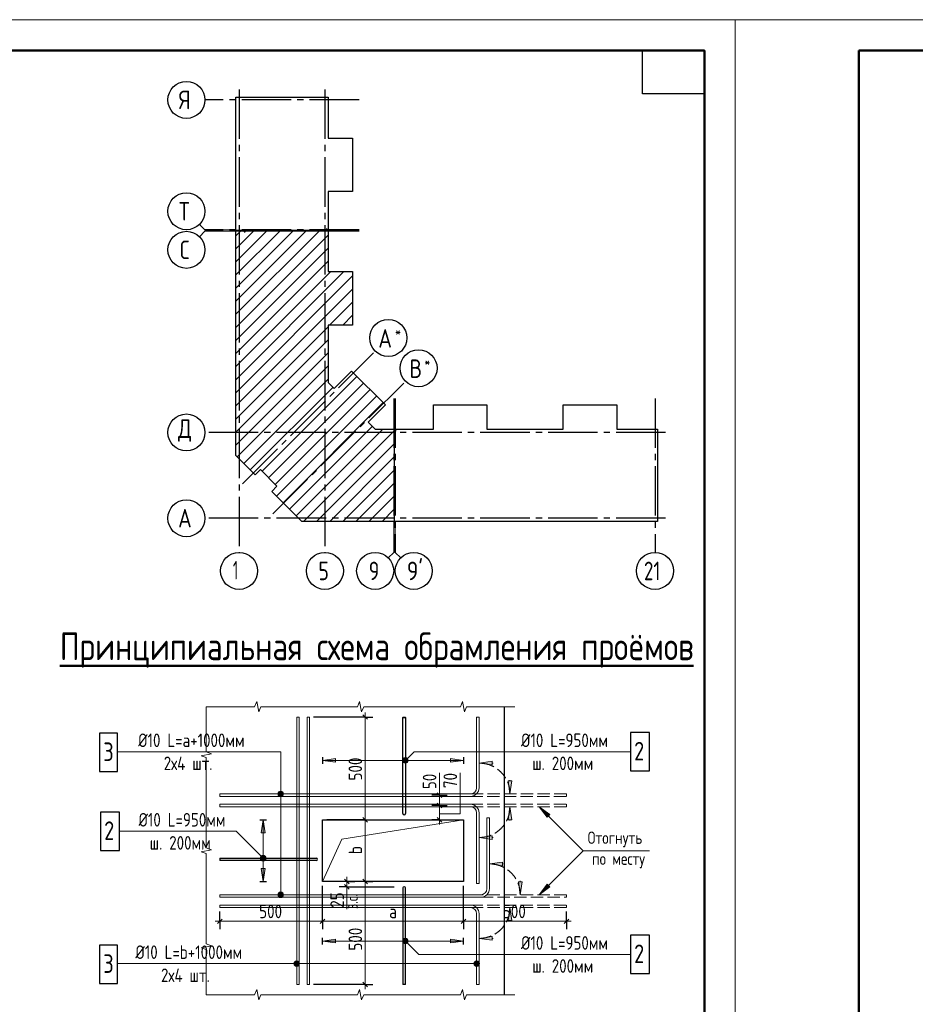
# Model space of a CAD drawing. Header units: millimetres. Extents: x 40580 to 1168286, y -220995 to 81020.
# Tile 165 of 194: x 472877 to 487385, y -102321 to -86368. Entities that reach past the tile are written whole.
import ezdxf

# ---------------------------------------------------------------- set-up
doc = ezdxf.new("R2010")
doc.units = ezdxf.units.MM
for name, pattern in [('______2', [270, 200, -70]), ('______5', [1100, 800, -100, 100, -100]), ('CENTER', [2, 1.25, -0.25, 0.25, -0.25])]:
    doc.linetypes.add(name, pattern=pattern)
for name, color, linetype, lineweight in [('Standard', 7, 'Continuous', 25), ('Арм.стержн.ниж.зоны 2й ряд', 7, '______2', 25), ('ЖБ Перекрытие средний уровень', 7, 'Continuous', 50), ('ОСИ', 7, 'CENTER', 15), ('Размерная линия_ общее', 7, 'Continuous', 25), ('Текст_ общее', 7, 'Continuous', 25), ('Фоновоя арматура Х1', 52, 'Continuous', 25)]:
    doc.layers.add(name, color=color, linetype=linetype, lineweight=lineweight)
doc.styles.add('GOST 2.304', font='isocpeur.ttf', dxfattribs={"width": 0.8})
doc.styles.add('GOST 2.304-81', font='txt')
doc.styles.add('ISOCPEUR', font='isocpeur.ttf')

msp = doc.modelspace()

# ---------------------------------------------------------------- hatches: boundary and pattern name
at = {"layer": 'Standard', "linetype": 'Continuous', "lineweight": 13, "transparency": 33554687}
for points in [[(477994.1, -98339.7), (477784.1, -98369.7), (477994.1, -98399.7)], [(479156.8, -98401.5), (479093.1, -98337.9), (479081.7, -98358.2)], [(479156.8, -98401.5), (479081.7, -98358.2), (479136.4, -98413)], [(479136.4, -98413), (479081.7, -98358.2), (479081.7, -98381.2)], [(479136.4, -98413), (479081.7, -98381.2), (479113.5, -98413)], [(479113.5, -98413), (479081.7, -98381.2), (479093.1, -98401.5)], [(479168.2, -98381.2), (479113.5, -98326.4), (479093.1, -98337.9)], [(479168.2, -98381.2), (479093.1, -98337.9), (479156.8, -98401.5)], [(479168.2, -98358.2), (479136.4, -98326.4), (479113.5, -98326.4)], [(479168.2, -98358.2), (479113.5, -98326.4), (479168.2, -98381.2)], [(479136.4, -98326.4), (479168.2, -98358.2), (479156.8, -98337.9)], [(480529.1, -98383.1), (480319.1, -98413.1), (480529.1, -98443.1)], [(480849.1, -99329.8), (480819.1, -99119.8), (480789.1, -99329.8)], [(481462.1, -99247.1), (481292.4, -99119.8), (481419.6, -99289.5)], [(476777.4, -99941.7), (476809.2, -99909.9), (476788.9, -99921.3)], [(476809.2, -99909.9), (476777.4, -99941.7), (476777.4, -99964.6)], [(476809.2, -99909.9), (476777.4, -99964.6), (476832.1, -99909.9)], [(476832.1, -99909.9), (476777.4, -99964.6), (476788.9, -99985)], [(476832.1, -99909.9), (476788.9, -99985), (476852.5, -99921.3)], [(476852.5, -99921.3), (476788.9, -99985), (476809.2, -99996.4)], [(476852.5, -99921.3), (476809.2, -99996.4), (476864, -99941.7)], [(476864, -99941.7), (476809.2, -99996.4), (476832.1, -99996.4)], [(476864, -99941.7), (476832.1, -99996.4), (476864, -99964.6)], [(476864, -99964.6), (476832.1, -99996.4), (476852.5, -99985)], [(480695.8, -100016.5), (480485.8, -100046.5), (480695.8, -100076.5)], [(476790.7, -100123.1), (476820.7, -100333.1), (476850.7, -100123.1)], [(481419.6, -100376.8), (481292.4, -100546.5), (481462.1, -100419.2)], [(480849.1, -100963.1), (480819.1, -100753.1), (480789.1, -100963.1)], [(477994.1, -101266.6), (477784.1, -101296.6), (477994.1, -101326.6)], [(479093.1, -101328.4), (479136.4, -101253.3), (479081.7, -101308)], [(479081.7, -101308), (479136.4, -101253.3), (479113.5, -101253.3)], [(479081.7, -101308), (479113.5, -101253.3), (479081.7, -101285.1)], [(479081.7, -101285.1), (479113.5, -101253.3), (479093.1, -101264.8)], [(479093.1, -101328.4), (479156.8, -101264.8), (479136.4, -101253.3)], [(479113.5, -101339.9), (479156.8, -101264.8), (479093.1, -101328.4)], [(479113.5, -101339.9), (479168.2, -101285.1), (479156.8, -101264.8)], [(479136.4, -101339.9), (479168.2, -101285.1), (479113.5, -101339.9)], [(479136.4, -101339.9), (479168.2, -101308), (479168.2, -101285.1)], [(479168.2, -101308), (479136.4, -101339.9), (479156.8, -101328.4)]]:
    msp.add_hatch(color=7, dxfattribs=at).paths.add_polyline_path(points)
for points in [[(479855.8, -98339.7), (480065.8, -98369.7), (479855.8, -98399.7)], [(480849.1, -98703.1), (480819.1, -98913.1), (480789.1, -98703.1)], [(476790.7, -99543.1), (476820.7, -99333.1), (476850.7, -99543.1)], [(480529.1, -99649.8), (480319.1, -99619.8), (480529.1, -99589.8)], [(481015.8, -100336.5), (480985.8, -100546.5), (480955.8, -100336.5)], [(479855.8, -101266.6), (480065.8, -101296.6), (479855.8, -101326.6)], [(480529.1, -101283.1), (480319.1, -101253.1), (480529.1, -101223.1)]]:
    msp.add_hatch(color=7, dxfattribs=at).paths.add_polyline_path(points, flags=16)
at = {"layer": 'Текст_ общее', "linetype": 'Continuous', "lineweight": 13, "transparency": 33554687}
for points in [[(477060.1, -98913.1), (477150.1, -98913.1), (477143.8, -98890.6)], [(477060.1, -98913.1), (477143.8, -98890.6), (477066.4, -98890.6)], [(477066.4, -98890.6), (477143.8, -98890.6), (477127.6, -98874.4)], [(477066.4, -98890.6), (477127.6, -98874.4), (477082.6, -98874.4)], [(477082.6, -98874.4), (477127.6, -98874.4), (477105.1, -98868.1)], [(477066.4, -98935.6), (477150.1, -98913.1), (477060.1, -98913.1)], [(477066.4, -98935.6), (477143.8, -98935.6), (477150.1, -98913.1)], [(477082.6, -98951.8), (477143.8, -98935.6), (477066.4, -98935.6)], [(477082.6, -98951.8), (477127.6, -98951.8), (477143.8, -98935.6)], [(477127.6, -98951.8), (477082.6, -98951.8), (477105.1, -98958.1)], [(477082.6, -100507.8), (477127.6, -100507.8), (477105.1, -100501.5)], [(477060.1, -100546.5), (477150.1, -100546.5), (477143.8, -100524)], [(477060.1, -100546.5), (477143.8, -100524), (477066.4, -100524)], [(477066.4, -100569), (477150.1, -100546.5), (477060.1, -100546.5)], [(477066.4, -100524), (477143.8, -100524), (477127.6, -100507.8)], [(477066.4, -100524), (477127.6, -100507.8), (477082.6, -100507.8)], [(477066.4, -100569), (477143.8, -100569), (477150.1, -100546.5)], [(477082.6, -100585.2), (477143.8, -100569), (477066.4, -100569)], [(477082.6, -100585.2), (477127.6, -100585.2), (477143.8, -100569)], [(477127.6, -100585.2), (477082.6, -100585.2), (477105.1, -100591.5)], [(477364.1, -101707.6), (477364.1, -101617.6), (477341.6, -101623.9)], [(477386.6, -101701.3), (477386.6, -101623.9), (477364.1, -101617.6)], [(477386.6, -101701.3), (477364.1, -101617.6), (477364.1, -101707.6)], [(480279.1, -101707.6), (480279.1, -101617.6), (480256.6, -101623.9)], [(480301.6, -101701.3), (480301.6, -101623.9), (480279.1, -101617.6)], [(480301.6, -101701.3), (480279.1, -101617.6), (480279.1, -101707.6)], [(477325.4, -101685.1), (477325.4, -101640.1), (477319.1, -101662.6)], [(477341.6, -101701.3), (477341.6, -101623.9), (477325.4, -101640.1)], [(477341.6, -101701.3), (477325.4, -101640.1), (477325.4, -101685.1)], [(477364.1, -101707.6), (477341.6, -101623.9), (477341.6, -101701.3)], [(477402.8, -101685.1), (477402.8, -101640.1), (477386.6, -101623.9)], [(477402.8, -101685.1), (477386.6, -101623.9), (477386.6, -101701.3)], [(477402.8, -101640.1), (477402.8, -101685.1), (477409.1, -101662.6)], [(480240.4, -101685.1), (480240.4, -101640.1), (480234.1, -101662.6)], [(480256.6, -101701.3), (480256.6, -101623.9), (480240.4, -101640.1)], [(480256.6, -101701.3), (480240.4, -101640.1), (480240.4, -101685.1)], [(480279.1, -101707.6), (480256.6, -101623.9), (480256.6, -101701.3)], [(480317.8, -101685.1), (480317.8, -101640.1), (480301.6, -101623.9)], [(480317.8, -101685.1), (480301.6, -101623.9), (480301.6, -101701.3)], [(480317.8, -101640.1), (480317.8, -101685.1), (480324.1, -101662.6)]]:
    msp.add_hatch(color=7, dxfattribs=at).paths.add_polyline_path(points)

# ---------------------------------------------------------------- linework, layer by layer
at = {"layer": 'Standard', "color": 7, "linetype": 'Continuous', "lineweight": 13, "transparency": 33554687}
for p, q in [((475877.3, -89772.4), (475789.4, -89684.6)), ((475877.3, -89797.4), (475789.4, -89885.3)), ((475877.3, -89772.4), (476377.3, -89772.4)), ((475877.3, -89797.4), (476377.3, -89797.4)), ((478935.3, -94999.4), (478935.3, -94499.4)), ((478960.3, -94999.4), (478960.3, -94499.4)), ((478935.3, -94999.4), (478847.4, -95087.3)), ((478960.3, -94999.4), (479048.2, -95087.3)), ((476715.8, -97416.5), (476682.5, -97499.8)), ((476749.1, -97583.1), (476715.8, -97416.5)), ((478382.5, -97416.5), (478349.1, -97499.8)), ((478415.8, -97583.1), (478382.5, -97416.5)), ((480049.1, -97416.5), (480015.8, -97499.8)), ((480082.5, -97583.1), (480049.1, -97416.5)), ((475899.1, -97499.8), (475899.1, -97499.8)), ((476682.5, -97499.8), (475899.1, -97499.8)), ((475899.1, -97499.8), (475899.1, -98230.9)), ((475899.1, -97499.8), (475899.1, -97499.8)), ((476782.5, -97499.8), (476749.1, -97583.1)), ((477565.8, -97499.8), (476782.5, -97499.8)), ((478349.1, -97499.8), (477565.8, -97499.8)), ((478449.1, -97499.8), (478415.8, -97583.1)), ((479232.5, -97499.8), (478449.1, -97499.8)), ((480015.8, -97499.8), (479232.5, -97499.8)), ((480115.8, -97499.8), (480082.5, -97583.1)), ((480899.1, -97499.8), (480115.8, -97499.8)), ((475982.5, -98262), (475815.8, -98293.1)), ((475899.1, -98230.9), (475982.5, -98262)), ((475815.8, -98293.1), (475899.1, -98324.3)), ((475899.1, -98324.3), (475899.1, -99055.4)), ((479093.1, -98337.9), (479093.1, -98337.9)), ((479093.1, -98401.5), (479093.1, -98401.5)), ((479156.8, -98337.9), (479156.8, -98337.9)), ((479156.8, -98401.5), (479156.8, -98401.5)), ((479676.3, -98933.1), (479676.3, -98573.1)), ((475899.1, -99055.4), (475899.1, -99786.5)), ((481292.4, -99119.8), (481292.4, -99119.8)), ((481292.4, -99119.8), (481292.4, -99119.8)), ((481292.4, -99119.8), (481292.4, -99119.8)), ((481292.4, -99119.8), (481419.6, -99289.5)), ((481462.1, -99247.1), (481292.4, -99119.8)), ((481419.6, -99289.5), (481462.1, -99247.1)), ((481440.9, -99268.3), (481451.5, -99278.9)), ((475982.5, -99817.6), (475815.8, -99848.7)), ((475815.8, -99848.7), (475899.1, -99879.8)), ((475899.1, -99786.5), (475982.5, -99817.6)), ((475899.1, -99879.8), (475899.1, -100610.9)), ((476788.9, -99921.3), (476788.9, -99921.3)), ((476788.9, -99985), (476788.9, -99985)), ((476852.5, -99921.3), (476852.5, -99921.3)), ((476852.5, -99985), (476852.5, -99985)), ((478178.1, -100426.5), (478178.1, -100779.8)), ((481419.6, -100376.8), (481292.4, -100546.5)), ((481292.4, -100546.5), (481462.1, -100419.2)), ((481462.1, -100419.2), (481419.6, -100376.8)), ((481440.9, -100398), (481451.5, -100387.4)), ((475899.1, -100610.9), (475899.1, -101342)), ((481292.4, -100546.5), (481292.4, -100546.5)), ((481292.4, -100546.5), (481292.4, -100546.5)), ((481292.4, -100546.5), (481292.4, -100546.5)), ((479093.1, -101264.8), (479093.1, -101264.8)), ((479156.8, -101264.8), (479156.8, -101264.8)), ((475982.5, -101373.1), (475815.8, -101404.3)), ((475815.8, -101404.3), (475899.1, -101435.4)), ((475899.1, -101342), (475982.5, -101373.1)), ((475899.1, -101435.4), (475899.1, -102166.5)), ((479093.1, -101328.4), (479093.1, -101328.4)), ((479156.8, -101328.4), (479156.8, -101328.4)), ((476682.5, -102166.5), (476715.8, -102083.1)), ((476715.8, -102083.1), (476749.1, -102249.8)), ((478349.1, -102166.5), (478382.5, -102083.1)), ((478382.5, -102083.1), (478415.8, -102249.8)), ((480015.8, -102166.5), (480049.1, -102083.1)), ((480049.1, -102083.1), (480082.5, -102249.8)), ((475899.1, -102166.5), (475899.1, -102166.5)), ((475899.1, -102166.5), (476682.5, -102166.5)), ((475899.1, -102166.5), (475899.1, -102166.5)), ((476749.1, -102249.8), (476782.5, -102166.5)), ((476782.5, -102166.5), (477565.8, -102166.5)), ((477565.8, -102166.5), (478349.1, -102166.5)), ((478415.8, -102249.8), (478449.1, -102166.5)), ((478449.1, -102166.5), (479232.5, -102166.5)), ((479232.5, -102166.5), (480015.8, -102166.5)), ((480082.5, -102249.8), (480115.8, -102166.5)), ((480115.8, -102166.5), (480899.1, -102166.5)), ((480899.1, -102166.5), (480899.1, -102166.5))]:
    msp.add_line(p, q, dxfattribs=at)
at = {"layer": 'Standard', "color": 7, "linetype": 'Continuous', "lineweight": -3, "transparency": 33554687}
for p, q in [((476377.3, -90929.2), (477519, -89787.4)), ((476377.3, -90504.9), (477094.7, -89787.4)), ((476377.3, -90080.6), (476670.5, -89787.4)), ((476377.3, -91141.3), (477731.1, -89787.4)), ((476377.3, -90717), (477306.9, -89787.4)), ((476377.3, -90292.8), (476882.6, -89787.4)), ((476377.3, -89868.5), (476458.3, -89787.4)), ((476377.3, -91353.4), (477873.3, -89857.4)), ((476377.3, -91565.6), (477873.3, -90069.5)), ((476377.3, -91777.7), (477873.3, -90281.7)), ((476377.3, -92201.9), (478128.8, -90450.4)), ((476377.3, -91989.8), (477916.7, -90450.4)), ((476377.3, -92414.1), (478270.3, -90521.1)), ((476377.3, -92626.2), (478270.3, -90733.2)), ((477897.2, -91318.4), (478270.3, -90945.3)), ((478109.3, -91318.4), (478270.3, -91157.5)), ((476377.3, -92838.3), (477873.3, -91342.3)), ((476377.3, -93050.5), (477873.3, -91554.5)), ((476377.3, -93262.6), (477873.3, -91766.6)), ((476399.9, -93452.1), (477873.3, -91978.7)), ((476506, -93558.2), (477873.3, -92190.9)), ((476803, -93685.5), (478339.7, -92148.8)), ((476612.1, -93664.2), (477952.7, -92323.6)), ((476909, -93791.5), (478445.7, -92254.8)), ((477015.1, -93897.6), (478551.8, -92360.9)), ((477036.3, -94088.5), (478657.9, -92467)), ((477142.4, -94194.6), (478763.9, -92573)), ((477248.4, -94300.6), (478589.1, -92960)), ((477354.5, -94406.7), (478757.8, -93003.4)), ((477473.9, -94499.4), (478945.3, -93028.1)), ((477686, -94499.4), (478945.3, -93240.2)), ((477898.2, -94499.4), (478945.3, -93452.3)), ((478110.3, -94499.4), (478945.3, -93664.5)), ((478322.4, -94499.4), (478945.3, -93876.6)), ((478534.6, -94499.4), (478945.3, -94088.7)), ((478746.7, -94499.4), (478945.3, -94300.9))]:
    msp.add_line(p, q, dxfattribs=at)
at = {"layer": 'Standard', "color": 251, "linetype": 'Continuous', "lineweight": 13, "true_color": 0x494949, "transparency": 33554687}
for p, q in [((477994.1, -98339.7), (477784.1, -98369.7)), ((480065.8, -98369.7), (477784.1, -98369.7)), ((477784.1, -98369.7), (477784.1, -98369.7)), ((477784.1, -98369.7), (477784.1, -98369.7)), ((477784.1, -98369.7), (477784.1, -98369.7)), ((477784.1, -98369.7), (477994.1, -98399.7)), ((477994.1, -98399.7), (477994.1, -98339.7)), ((477994.1, -98369.7), (478009.1, -98369.7)), ((479855.8, -98369.7), (479840.8, -98369.7)), ((479855.8, -98399.7), (479855.8, -98339.7)), ((479855.8, -98339.7), (480065.8, -98369.7)), ((480065.8, -98369.7), (479855.8, -98399.7)), ((480065.8, -98369.7), (480065.8, -98369.7)), ((480065.8, -98369.7), (480065.8, -98369.7)), ((480065.8, -98369.7), (480065.8, -98369.7)), ((480529.1, -98383.1), (480319.1, -98413.1)), ((480319.1, -98413.1), (480319.1, -98413.1)), ((480319.1, -98413.1), (480319.1, -98413.1)), ((480319.1, -98413.1), (480319.1, -98413.1)), ((480319.1, -98413.1), (480529.1, -98443.1)), ((480529.1, -98443.1), (480529.1, -98383.1)), ((480529.1, -98413.1), (480544.1, -98413.1)), ((480819.1, -98913.1), (480789.1, -98703.1)), ((480789.1, -98703.1), (480849.1, -98703.1)), ((480819.1, -98703.1), (480819.1, -98688.1)), ((480849.1, -98703.1), (480819.1, -98913.1)), ((480819.1, -98913.1), (480819.1, -98913.1)), ((480819.1, -98913.1), (480819.1, -98913.1)), ((480819.1, -98913.1), (480819.1, -98913.1)), ((480819.1, -99119.8), (480789.1, -99329.8)), ((480819.1, -99119.8), (480819.1, -99119.8)), ((480819.1, -99119.8), (480819.1, -99119.8)), ((480819.1, -99119.8), (480819.1, -99119.8)), ((480849.1, -99329.8), (480819.1, -99119.8)), ((476790.7, -99543.1), (476820.7, -99333.1)), ((476820.7, -99333.1), (476820.7, -100333.1)), ((476820.7, -99333.1), (476820.7, -99333.1)), ((476820.7, -99333.1), (476820.7, -99333.1)), ((476820.7, -99333.1), (476820.7, -99333.1)), ((476820.7, -99333.1), (476850.7, -99543.1)), ((480789.1, -99329.8), (480849.1, -99329.8)), ((480819.1, -99329.8), (480819.1, -99344.8)), ((476850.7, -99543.1), (476790.7, -99543.1)), ((476820.7, -99543.1), (476820.7, -99558.1)), ((480319.1, -99619.8), (480529.1, -99589.8)), ((480319.1, -99619.8), (480319.1, -99619.8)), ((480319.1, -99619.8), (480319.1, -99619.8)), ((480319.1, -99619.8), (480319.1, -99619.8)), ((480529.1, -99649.8), (480319.1, -99619.8)), ((480529.1, -99589.8), (480529.1, -99649.8)), ((480529.1, -99619.8), (480544.1, -99619.8)), ((480695.8, -100016.5), (480485.8, -100046.5)), ((480695.8, -100076.5), (480695.8, -100016.5)), ((476850.7, -100123.1), (476790.7, -100123.1)), ((476790.7, -100123.1), (476820.7, -100333.1)), ((476820.7, -100123.1), (476820.7, -100108.1)), ((476820.7, -100333.1), (476850.7, -100123.1)), ((480485.8, -100046.5), (480485.8, -100046.5)), ((480485.8, -100046.5), (480485.8, -100046.5)), ((480485.8, -100046.5), (480485.8, -100046.5)), ((480485.8, -100046.5), (480695.8, -100076.5)), ((480695.8, -100046.5), (480710.8, -100046.5)), ((476820.7, -100333.1), (476820.7, -100333.1)), ((476820.7, -100333.1), (476820.7, -100333.1)), ((476820.7, -100333.1), (476820.7, -100333.1)), ((480985.8, -100546.5), (480955.8, -100336.5)), ((480955.8, -100336.5), (481015.8, -100336.5)), ((480985.8, -100336.5), (480985.8, -100321.5)), ((481015.8, -100336.5), (480985.8, -100546.5)), ((480985.8, -100546.5), (480985.8, -100546.5)), ((480985.8, -100546.5), (480985.8, -100546.5)), ((480985.8, -100546.5), (480985.8, -100546.5)), ((480819.1, -100753.1), (480789.1, -100963.1)), ((480819.1, -100753.1), (480819.1, -100753.1)), ((480819.1, -100753.1), (480819.1, -100753.1)), ((480819.1, -100753.1), (480819.1, -100753.1)), ((480849.1, -100963.1), (480819.1, -100753.1)), ((480789.1, -100963.1), (480849.1, -100963.1)), ((480819.1, -100963.1), (480819.1, -100978.1)), ((477994.1, -101266.6), (477784.1, -101296.6)), ((480065.8, -101296.6), (477784.1, -101296.6)), ((477784.1, -101296.6), (477784.1, -101296.6)), ((477784.1, -101296.6), (477784.1, -101296.6)), ((477784.1, -101296.6), (477784.1, -101296.6)), ((477784.1, -101296.6), (477994.1, -101326.6)), ((477994.1, -101326.6), (477994.1, -101266.6)), ((477994.1, -101296.6), (478009.1, -101296.6)), ((479855.8, -101296.6), (479840.8, -101296.6)), ((479855.8, -101326.6), (479855.8, -101266.6)), ((479855.8, -101266.6), (480065.8, -101296.6)), ((480065.8, -101296.6), (479855.8, -101326.6)), ((480065.8, -101296.6), (480065.8, -101296.6)), ((480065.8, -101296.6), (480065.8, -101296.6)), ((480065.8, -101296.6), (480065.8, -101296.6)), ((480319.1, -101253.1), (480529.1, -101223.1)), ((480319.1, -101253.1), (480319.1, -101253.1)), ((480319.1, -101253.1), (480319.1, -101253.1)), ((480319.1, -101253.1), (480319.1, -101253.1)), ((480529.1, -101283.1), (480319.1, -101253.1)), ((480529.1, -101223.1), (480529.1, -101283.1)), ((480529.1, -101253.1), (480544.1, -101253.1))]:
    msp.add_line(p, q, dxfattribs=at)
at = {"layer": 'Standard', "color": 7, "linetype": '______2', "lineweight": 13, "transparency": 33554687}
for p, q in [((481732.5, -98913.1), (480179.1, -98913.1)), ((480179.1, -98953.1), (481732.5, -98953.1)), ((481732.5, -98953.1), (481732.5, -98913.1)), ((480179.1, -99079.8), (481732.5, -99079.8)), ((481732.5, -99119.8), (480179.1, -99119.8)), ((481732.5, -99079.8), (481732.5, -99119.8)), ((481732.5, -100546.5), (480345.8, -100546.5)), ((480345.8, -100586.5), (481732.5, -100586.5)), ((481732.5, -100586.5), (481732.5, -100546.5)), ((480179.1, -100713.1), (481732.5, -100713.1)), ((481732.5, -100753.1), (480179.1, -100753.1)), ((481732.5, -100713.1), (481732.5, -100753.1))]:
    msp.add_line(p, q, dxfattribs=at)
at = {"layer": 'Standard', "color": 7, "linetype": 'Continuous', "lineweight": 13, "transparency": 33554687}
for points in [[(454768.3, -128368.4), (484468.3, -128368.4), (484468.3, -86368.4), (454768.3, -86368.4), (454768.3, -128368.4)], [(484468.3, -128368.4), (514168.3, -128368.4), (514168.3, -86368.4), (484468.3, -86368.4), (484468.3, -128368.4)]]:
    msp.add_lwpolyline(points, close=True, dxfattribs=at)
at = {"layer": 'Standard', "color": 7, "linetype": 'Continuous', "lineweight": 50, "transparency": 33554687}
for points in [[(456768.3, -86868.4), (483968.3, -86868.4), (483968.3, -127868.4), (456768.3, -127868.4), (456768.3, -86868.4)], [(486468.3, -86868.4), (513668.3, -86868.4), (513668.3, -127868.4), (486468.3, -127868.4), (486468.3, -86868.4)]]:
    msp.add_lwpolyline(points, close=True, dxfattribs=at)
at = {"layer": 'Standard', "color": 7, "linetype": 'Continuous', "lineweight": 25, "transparency": 33554687}
msp.add_lwpolyline([(483968.3, -86868.4), (483968.3, -87568.4), (482968.3, -87568.4), (482968.3, -86868.4), (483968.3, -86868.4)], close=True, dxfattribs=at)
for points in [[(476377.3, -89782.4), (476377.3, -87625.4), (477873.3, -87625.4), (477873.3, -88286.4), (478270.3, -88286.4), (478270.3, -89154.4), (477873.3, -89154.4), (477873.3, -89782.4), (477855.3, -89782.4), (477855.3, -89762.4), (477840.3, -89762.4), (477840.3, -89782.4), (476377.3, -89782.4)], [(476377.3, -93242.4), (476377.3, -89787.4), (476515.3, -89787.4), (476515.3, -89807.4), (476530.3, -89807.4), (476530.3, -89787.4), (477873.3, -89787.4), (477873.3, -90450.4), (478270.3, -90450.4), (478270.3, -91318.4), (477873.3, -91318.4), (477873.3, -92244.1), (477971.1, -92342), (478252, -92061.1), (478801.4, -92610.5), (478520.6, -92891.4), (478632.6, -93003.4), (478945.3, -93003.4), (478945.3, -94499.4), (477447.2, -94499.4), (476959.3, -94011.5), (477044.1, -93926.6), (476776.2, -93658.7), (476691.3, -93743.5), (476377.3, -93429.5), (476377.3, -93242.4)], [(478950.3, -94499.4), (478950.3, -93036.4), (478970.3, -93036.4), (478970.3, -93021.4), (478950.3, -93021.4), (478950.3, -93003.4), (479578.3, -93003.4), (479578.3, -92606.4), (480446.3, -92606.4), (480446.3, -93003.4), (481064.3, -93003.4), (481682.3, -93003.4), (481682.3, -92606.4), (482550.3, -92606.4), (482550.3, -93003.4), (483211.3, -93003.4), (483211.3, -94499.4), (481064.3, -94499.4), (478950.3, -94499.4)], [(479085, -99229.8), (479085, -97673.1), (479125, -97673.1), (479125, -99229.8)], [(477680.8, -99993.1), (476124.1, -99993.1), (476124.1, -99953.1), (477680.8, -99953.1)], [(479085, -100436.5), (479085, -101993.1), (479125, -101993.1), (479125, -100436.5)]]:
    msp.add_lwpolyline(points, dxfattribs=at)
at = {"layer": 'Standard', "color": 7, "linetype": 'Continuous', "lineweight": 13, "transparency": 33554687}
for points in [[(477404.1, -97666.5), (477404.1, -101999.8), (477364.1, -101999.8), (477364.1, -97666.5), (477404.1, -97666.5)], [(477570.8, -97666.5), (477570.8, -101999.8), (477530.8, -101999.8), (477530.8, -97666.5), (477570.8, -97666.5)], [(479125, -97673.1), (479085, -97673.1), (479085, -97666.5), (479125, -97666.5), (479125, -97673.1)], [(480279.1, -98813.1), (480279.1, -97666.5), (480319.1, -97666.5), (480319.1, -98813.1)], [(482769.7, -98229.3), (479265.4, -98229.3), (479125, -98369.7)], [(480009.6, -98573.1), (480009.6, -99233.1), (479676.3, -99233.1)], [(480179.1, -98913.1), (476117.5, -98913.1), (476117.5, -98953.1), (480179.1, -98953.1)], [(480179.1, -99119.8), (476117.5, -99119.8), (476117.5, -99079.8), (480179.1, -99079.8)], [(480279.1, -99219.8), (480279.1, -100366.5), (480319.1, -100366.5), (480319.1, -99219.8)], [(483079, -99833.1), (482005.7, -99833.1), (481292.4, -99119.8)], [(477784.1, -100333.1), (478097.6, -99646.6), (480065.8, -99333.1)], [(480445.8, -100446.5), (480445.8, -99299.8), (480485.8, -99299.8), (480485.8, -100446.5)], [(474494.6, -99517.3), (476384.8, -99517.3), (476820.7, -99953.1)], [(483079, -99833.1), (482005.7, -99833.1), (481292.4, -100546.5)], [(476124.1, -99953.1), (476124.1, -99993.1), (476117.5, -99993.1), (476117.5, -99953.1), (476124.1, -99953.1)], [(480345.8, -100546.5), (476117.5, -100546.5), (476117.5, -100586.5), (480345.8, -100586.5)], [(480179.1, -100753.1), (476117.5, -100753.1), (476117.5, -100713.1), (480179.1, -100713.1)], [(480279.1, -100853.1), (480279.1, -101999.8), (480319.1, -101999.8), (480319.1, -100853.1)], [(482769.7, -101512.5), (479340.8, -101512.5), (479125, -101296.6)], [(479125, -101993.1), (479085, -101993.1), (479085, -101999.8), (479125, -101999.8), (479125, -101993.1)]]:
    msp.add_lwpolyline(points, dxfattribs=at)
for centre in [(479125, -98369.7), (476820.7, -99953.1), (479125, -101296.6)]:
    msp.add_circle(centre, 45, dxfattribs=at)
at = {"layer": 'Standard', "color": 251, "linetype": '______2', "lineweight": 13, "true_color": 0x494949, "transparency": 33554687}
for centre, start, end in [((480319.1, -98913.1), 0, 90), ((480319.1, -99119.8), 270, 0), ((480485.8, -100546.5), 0, 90), ((480319.1, -100753.1), 270, 0)]:
    msp.add_arc(centre, 500, start, end, dxfattribs=at)
at = {"layer": 'Standard', "color": 7, "linetype": 'Continuous', "lineweight": 13, "transparency": 33554687}
for centre, radius, start, end in [((480179.1, -98813.1), 100, 270, 0), ((480179.1, -98813.1), 140, 270, 0), ((480179.1, -99219.8), 140, 0, 90), ((480179.1, -99219.8), 100, 0, 90), ((480345.8, -100446.5), 100, 270, 0), ((480345.8, -100446.5), 140, 270, 0), ((480179.1, -100853.1), 140, 0, 90), ((480179.1, -100853.1), 100, 0, 90)]:
    msp.add_arc(centre, radius, start, end, dxfattribs=at)
at = {"layer": 'Standard', "color": 7, "linetype": 'Continuous', "lineweight": 25, "transparency": 33554687}
for centre, start, end in [((479105, -99229.8), 180, 0), ((477680.8, -99973.1), 270, 90), ((479105, -100436.5), 0, 180)]:
    msp.add_arc(centre, 20, start, end, dxfattribs=at)
at = {"layer": 'Арм.стержн.ниж.зоны 2й ряд', "color": 251, "linetype": 'Continuous', "lineweight": 25, "true_color": 0x494949, "transparency": 33554687}
for p, q in [((477784.1, -98316.4), (477784.1, -98423)), ((480065.8, -98316.4), (480065.8, -98423)), ((476767.4, -99333.1), (476874, -99333.1)), ((476767.4, -100333.1), (476874, -100333.1)), ((477784.1, -101349.9), (477784.1, -101243.3)), ((480065.8, -101349.9), (480065.8, -101243.3))]:
    msp.add_line(p, q, dxfattribs=at)
at = {"layer": 'ЖБ Перекрытие средний уровень', "color": 7, "linetype": 'Continuous', "lineweight": -3, "transparency": 33554687}
msp.add_line((480732.5, -102166.5), (480732.5, -97499.8), dxfattribs=at)
msp.add_lwpolyline([(477784.1, -99333.1), (480065.8, -99333.1), (480065.8, -100333.1), (477784.1, -100333.1), (477784.1, -99333.1)], dxfattribs=at)
at = {"layer": 'ОСИ', "color": 8, "linetype": '______5', "lineweight": -3, "transparency": 33554687}
for p, q in [((476430.3, -87498.1), (476430.3, -94999.4)), ((477820.3, -87498.1), (477820.3, -94999.4)), ((478373.3, -87668.4), (475877.3, -87668.4)), ((478373.3, -89772.4), (475877.3, -89772.4)), ((478373.3, -89797.4), (475877.3, -89797.4)), ((476485.5, -93887), (478635.3, -91737.3)), ((476975.5, -94377), (479125.3, -92227.3)), ((478935.3, -92503.4), (478935.3, -94999.4)), ((478960.3, -92503.4), (478960.3, -94999.4)), ((483168.3, -92503.4), (483168.3, -94999.4)), ((483338.6, -93056.4), (475877.3, -93056.4)), ((483338.6, -93056.4), (475877.3, -93056.4)), ((483338.6, -94446.4), (475877.3, -94446.4))]:
    msp.add_line(p, q, dxfattribs=at)
at = {"layer": 'ОСИ', "color": 7, "linetype": 'Continuous', "lineweight": -3, "transparency": 33554687}
for centre in [(475577.3, -87668.4), (475577.3, -89472.4), (475577.3, -90097.4), (478847.4, -91525.1), (479337.4, -92015.2), (475577.3, -93056.4), (475577.3, -93056.4), (475577.3, -94446.4), (476430.3, -95299.4), (477820.3, -95299.4), (478635.3, -95299.4), (479260.3, -95299.4), (483168.3, -95299.4)]:
    msp.add_circle(centre, 300, dxfattribs=at)
at = {"layer": 'Размерная линия_ общее', "color": 7, "linetype": 'Continuous', "lineweight": 25, "transparency": 33554687}
for p, q in [((478511.3, -97704), (478436.3, -97629)), ((479713.8, -98970.6), (479638.8, -98895.6)), ((479713.8, -99137.3), (479638.8, -99062.3)), ((478511.3, -99370.6), (478436.3, -99295.6)), ((479713.8, -99370.6), (479638.8, -99295.6)), ((478140.6, -100295.6), (478215.6, -100370.6)), ((478511.3, -100370.6), (478436.3, -100295.6)), ((478436.3, -100295.6), (478511.3, -100370.6)), ((478140.6, -100379), (478215.6, -100454)), ((476155, -100939), (476080, -101014)), ((477821.6, -100939), (477746.6, -101014)), ((477746.6, -101014), (477821.6, -100939)), ((480028.3, -101014), (480103.3, -100939)), ((480028.3, -101014), (480103.3, -100939)), ((481695, -101014), (481770, -100939)), ((478436.3, -101962.3), (478511.3, -102037.3))]:
    msp.add_line(p, q, dxfattribs=at)
at = {"layer": 'Размерная линия_ общее', "color": 7, "linetype": 'Continuous', "lineweight": 13, "transparency": 33554687}
for p, q in [((478473.8, -97666.5), (478473.8, -97591.5)), ((478473.8, -99333.1), (478473.8, -97666.5)), ((479676.3, -98933.1), (479676.3, -98858.1)), ((479676.3, -99333.1), (479676.3, -99099.8)), ((479676.3, -99333.1), (479676.3, -99408.1)), ((478178.1, -100333.1), (478178.1, -100258.1)), ((478178.1, -100333.1), (478178.1, -100416.5)), ((478473.8, -100333.1), (478473.8, -100258.1)), ((478473.8, -100333.1), (478473.8, -100408.1)), ((478178.1, -100416.5), (478178.1, -100491.5)), ((476117.5, -100976.5), (476042.5, -100976.5)), ((477784.1, -100976.5), (476117.5, -100976.5)), ((477784.1, -100976.5), (477709.1, -100976.5)), ((477784.1, -100976.5), (477859.1, -100976.5)), ((477784.1, -100976.5), (480065.8, -100976.5)), ((480065.8, -100976.5), (479990.8, -100976.5)), ((480065.8, -100976.5), (481732.5, -100976.5)), ((480065.8, -100976.5), (480140.8, -100976.5)), ((481732.5, -100976.5), (481807.5, -100976.5)), ((478473.8, -101999.8), (478473.8, -102074.8))]:
    msp.add_line(p, q, dxfattribs=at)
at = {"layer": 'Размерная линия_ общее', "color": 253, "linetype": 'Continuous', "lineweight": -3, "true_color": 0xa0a0a0, "transparency": 33554687}
for p, q in [((478473.8, -97666.5), (477637.5, -97666.5)), ((478473.8, -97666.5), (478348.8, -97666.5)), ((478473.8, -97666.5), (478598.8, -97666.5)), ((479676.3, -98933.1), (479551.3, -98933.1)), ((479676.3, -98933.1), (479801.3, -98933.1)), ((479676.3, -98933.1), (479676.3, -98933.1)), ((479676.3, -99099.8), (479551.3, -99099.8)), ((479676.3, -99099.8), (479801.3, -99099.8)), ((479676.3, -99099.8), (479682.4, -99099.8)), ((478473.8, -99333.1), (478348.8, -99333.1)), ((478473.8, -99333.1), (478598.8, -99333.1)), ((479676.3, -99333.1), (479551.3, -99333.1)), ((479676.3, -99333.1), (479801.3, -99333.1)), ((479676.3, -99333.1), (479682.4, -99333.1)), ((478473.8, -100333.1), (477850.8, -100333.1)), ((478178.1, -100333.1), (478053.1, -100333.1)), ((478178.1, -100333.1), (478111.5, -100333.1)), ((478178.1, -100333.1), (478303.1, -100333.1)), ((478473.8, -100333.1), (478348.8, -100333.1)), ((478473.8, -100333.1), (478348.8, -100333.1)), ((478473.8, -100333.1), (478598.8, -100333.1)), ((478473.8, -100333.1), (478473.8, -100333.1)), ((478473.8, -100333.1), (478598.8, -100333.1)), ((477784.1, -100976.5), (477784.1, -100399.8)), ((477784.1, -100976.5), (477784.1, -100399.8)), ((478178.1, -100416.5), (478053.1, -100416.5)), ((478178.1, -100416.5), (478303.1, -100416.5)), ((480065.8, -100976.5), (480065.8, -100399.8)), ((480065.8, -100976.5), (480065.8, -100399.8)), ((476117.5, -100976.5), (476117.5, -100819.8)), ((481732.5, -100976.5), (481732.5, -100819.8)), ((476117.5, -100976.5), (476117.5, -100851.5)), ((476117.5, -100976.5), (476117.5, -101101.5)), ((477784.1, -100976.5), (477784.1, -100851.5)), ((477784.1, -100976.5), (477784.1, -100851.5)), ((477784.1, -100976.5), (477784.1, -101101.5)), ((477784.1, -100976.5), (477784.1, -101101.5)), ((480065.8, -100976.5), (480065.8, -100851.5)), ((480065.8, -100976.5), (480065.8, -100851.5)), ((480065.8, -100976.5), (480065.8, -101101.5)), ((480065.8, -100976.5), (480065.8, -101101.5)), ((481732.5, -100976.5), (481732.5, -100851.5)), ((481732.5, -100976.5), (481732.5, -101101.5)), ((478473.8, -101999.8), (477637.5, -101999.8)), ((478473.8, -101999.8), (478348.8, -101999.8)), ((478473.8, -101999.8), (478598.8, -101999.8))]:
    msp.add_line(p, q, dxfattribs=at)
at = {"layer": 'Размерная линия_ общее', "color": 7, "linetype": 'Continuous', "lineweight": 13, "transparency": 33554687}
for points in [[(479676.3, -99099.8), (479676.3, -98943.6), (479676.3, -98943.6), (479676.3, -98933.1)], [(478473.8, -100333.1), (478473.8, -99913.2), (478473.8, -99913.2), (478473.8, -99333.1)], [(478473.8, -100333.1), (478473.8, -101467.6), (478473.8, -101467.6), (478473.8, -101999.8)]]:
    msp.add_lwpolyline(points, dxfattribs=at)
at = {"layer": 'Размерная линия_ общее', "color": 253, "linetype": 'Continuous', "lineweight": -3, "true_color": 0xa0a0a0, "transparency": 33554687}
for points in [[(478473.8, -99333.1), (478456.8, -99333.1), (478456.8, -99333.1), (477850.8, -99333.1)], [(478178.1, -100416.5), (478331, -100416.5), (478331, -100416.5), (478944.8, -100416.5)]]:
    msp.add_lwpolyline(points, dxfattribs=at)
at = {"layer": 'Текст_ общее', "color": 7, "linetype": 'Continuous', "lineweight": 13, "transparency": 33554687}
for p, q in [((477105.1, -98868.1), (477105.1, -98868.1)), ((477060.1, -98913.1), (477060.1, -98913.1)), ((477105.1, -98958.1), (477105.1, -98958.1)), ((477150.1, -98913.1), (477150.1, -98913.1)), ((477105.1, -100501.5), (477105.1, -100501.5)), ((477060.1, -100546.5), (477060.1, -100546.5)), ((477105.1, -100591.5), (477105.1, -100591.5)), ((477150.1, -100546.5), (477150.1, -100546.5)), ((477364.1, -101617.6), (477364.1, -101617.6)), ((480279.1, -101617.6), (480279.1, -101617.6)), ((477319.1, -101662.6), (477319.1, -101662.6)), ((477364.1, -101707.6), (477364.1, -101707.6)), ((477409.1, -101662.6), (477409.1, -101662.6)), ((480234.1, -101662.6), (480234.1, -101662.6)), ((480279.1, -101707.6), (480279.1, -101707.6)), ((480324.1, -101662.6), (480324.1, -101662.6))]:
    msp.add_line(p, q, dxfattribs=at)
for points in [[(477105.1, -98913.1), (477105.1, -98229.3), (474460.4, -98229.3)], [(477105.1, -100546.5), (477105.1, -98229.3), (474460.4, -98229.3)], [(477364.1, -101662.6), (477105.1, -101662.6), (474460.4, -101662.6)], [(480279.1, -101662.6), (477105.1, -101662.6), (474460.4, -101662.6)]]:
    msp.add_lwpolyline(points, dxfattribs=at)
for centre in [(477105.1, -98913.1), (477105.1, -100546.5), (477364.1, -101662.6), (480279.1, -101662.6)]:
    msp.add_circle(centre, 45, dxfattribs=at)
at = {"layer": 'Фоновоя арматура Х1', "color": 7, "linetype": 'Continuous', "lineweight": 25, "transparency": 33554687}
for points in [[(474170.4, -98549.3), (474460.4, -98549.3), (474460.4, -97929.3), (474170.4, -97929.3), (474170.4, -98549.3)], [(482769.7, -98539.3), (483079.7, -98539.3), (483079.7, -97919.3), (482769.7, -97919.3), (482769.7, -98539.3)], [(474184.6, -99827.3), (474494.6, -99827.3), (474494.6, -99207.3), (474184.6, -99207.3), (474184.6, -99827.3)], [(482769.7, -101822.5), (483079.7, -101822.5), (483079.7, -101202.5), (482769.7, -101202.5), (482769.7, -101822.5)], [(474170.4, -101982.6), (474460.4, -101982.6), (474460.4, -101362.6), (474170.4, -101362.6), (474170.4, -101982.6)]]:
    msp.add_lwpolyline(points, dxfattribs=at)

# ---------------------------------------------------------------- texts
at = {"layer": 'Standard', "color": 7, "linetype": 'Continuous', "lineweight": 25, "transparency": 33554687, "attachment_point": 7}
for s, insert, char_height, width, style in [('\\W0.75;21', (482988.3, -95449.4), 300, 472.649, 'ISOCPEUR'), ('Ø10\\~L=а+1000мм', (474795.6, -98153.2), 220, 1831.802, 'GOST 2.304'), ('Ø10\\~L=950мм', (480998, -98153.5), 220, 1488.027, 'GOST 2.304'), ('2х4\\~шт.', (475209.9, -98527.2), 220, 1000.985, 'GOST 2.304'), ('ш.\\~200мм', (481179.5, -98527.5), 220, 1125.9, 'GOST 2.304'), ('Ø10\\~L=950мм', (474801.3, -99441.5), 220, 1488.027, 'GOST 2.304'), ('ш.\\~200мм', (474982.8, -99815.5), 220, 1125.894, 'GOST 2.304'), ('Ø10\\~L=950мм', (480998, -101436.6), 220, 1488.027, 'GOST 2.304'), ('Ø10\\~L=b+1000мм', (474751, -101586.6), 220, 1831.808, 'GOST 2.304'), ('ш.\\~200мм', (481179.5, -101810.7), 220, 1125.9, 'GOST 2.304'), ('2х4\\~шт.', (475165.4, -101960.6), 220, 1000.985, 'GOST 2.304')]:
    msp.add_mtext(s, dxfattribs=dict(at, insert=insert, char_height=char_height, width=width, style=style))
at = {"layer": 'Standard', "color": 7, "linetype": 'Continuous', "lineweight": -3, "transparency": 33554687, "char_height": 200, "attachment_point": 7, "style": 'GOST 2.304'}
for s, insert, width in [('Отогнуть', (482077.8, -99776.7), 1109.088), ('по\\~месту', (482147.8, -100116.7), 1038.007)]:
    msp.add_mtext(s, dxfattribs=dict(at, insert=insert, width=width))
at = {"layer": 'ОСИ', "color": 7, "linetype": 'Continuous', "lineweight": 25, "transparency": 33554687, "attachment_point": 7, "style": 'ISOCPEUR'}
for s, insert, char_height, width in [('\\W0.80;Я', (475457.3, -87818.4), 300, 359.839), ('\\W0.80;Т', (475457.3, -89622.4), 300, 359.839), ('\\W0.78;С', (475472.3, -90247.4), 300, 326.834), ('\\W0.82;А', (478685.9, -91682.6), 300, 392.64), ('\\W0.80;*', (478955.9, -91507.6), 180, 215.909), ('\\W0.80;В', (479190.9, -92172.7), 300, 359.83), ('\\W0.80;*', (479430.9, -91997.7), 180, 215.909), ('\\W0.82;Д', (475442.3, -93206.4), 300, 392.649), ('\\W0.82;А', (475442.3, -94596.4), 300, 392.649), ('\\W0.56;1', (476330.3, -95439.4), 300, 233.333), ('\\W0.78;5', (477715.3, -95449.4), 300, 326.843), ('\\W0.78;9', (478530.3, -95449.4), 300, 326.843), ("\\W0.84;9'", (479148.8, -95449.4), 300, 441.038)]:
    msp.add_mtext(s, dxfattribs=dict(at, insert=insert, char_height=char_height, width=width))
at = {"layer": 'Размерная линия_ общее', "color": 7, "linetype": 'Continuous', "lineweight": 25, "transparency": 33554687, "char_height": 220, "attachment_point": 7, "rotation": 90, "style": 'GOST 2.304-81'}
for s, insert, width in [('500', (478423.8, -98695.3), 516.39), ('50', (479626.3, -98835.6), 375.741), ('70', (479961.6, -98817.9), 391.311), ('b', (478423.8, -99887.9), 235.079), ('25', (478128.1, -100757.3), 375.735), ('500', (478423.8, -101452), 516.396)]:
    msp.add_mtext(s, dxfattribs=dict(at, insert=insert, width=width))
at = {"layer": 'Размерная линия_ общее', "color": 7, "linetype": 'Continuous', "lineweight": -3, "transparency": 33554687, "insert": (478351.9, -100779.3), "char_height": 180, "width": 364.963, "attachment_point": 7, "rotation": 90, "style": 'GOST 2.304-81'}
msp.add_mtext('з.с.', dxfattribs=at)
at = {"layer": 'Размерная линия_ общее', "color": 7, "linetype": 'Continuous', "lineweight": 25, "transparency": 33554687, "char_height": 220, "attachment_point": 7, "style": 'GOST 2.304-81'}
for s, insert, width in [('500', (476755.3, -100926.5), 516.384), ('500', (480703.6, -100926.5), 516.39), ('а', (478862.1, -100926), 235.085)]:
    msp.add_mtext(s, dxfattribs=dict(at, insert=insert, width=width))
at = {"layer": 'Текст_ общее', "color": 7, "linetype": 'Continuous', "lineweight": 50, "transparency": 33554687, "insert": (473527.1, -96867.8), "char_height": 450, "width": 10170.264, "attachment_point": 7, "style": 'GOST 2.304'}
msp.add_mtext('{\\LПринципиальная\\~схема\\~обрамления\\~проёмов}', dxfattribs=at)
at = {"layer": 'Фоновоя арматура Х1', "color": 7, "linetype": 'Continuous', "lineweight": 25, "transparency": 33554687, "char_height": 300, "attachment_point": 7, "style": 'GOST 2.304'}
for s, insert, width in [('3', (474230.4, -98379.3), 320.563), ('2', (482829.7, -98369.3), 341.803), ('2', (474244.6, -99657.3), 341.797), ('2', (482829.7, -101652.5), 341.803), ('3', (474230.4, -101812.6), 320.563)]:
    msp.add_mtext(s, dxfattribs=dict(at, insert=insert, width=width))

doc.saveas('drawing.dxf')
